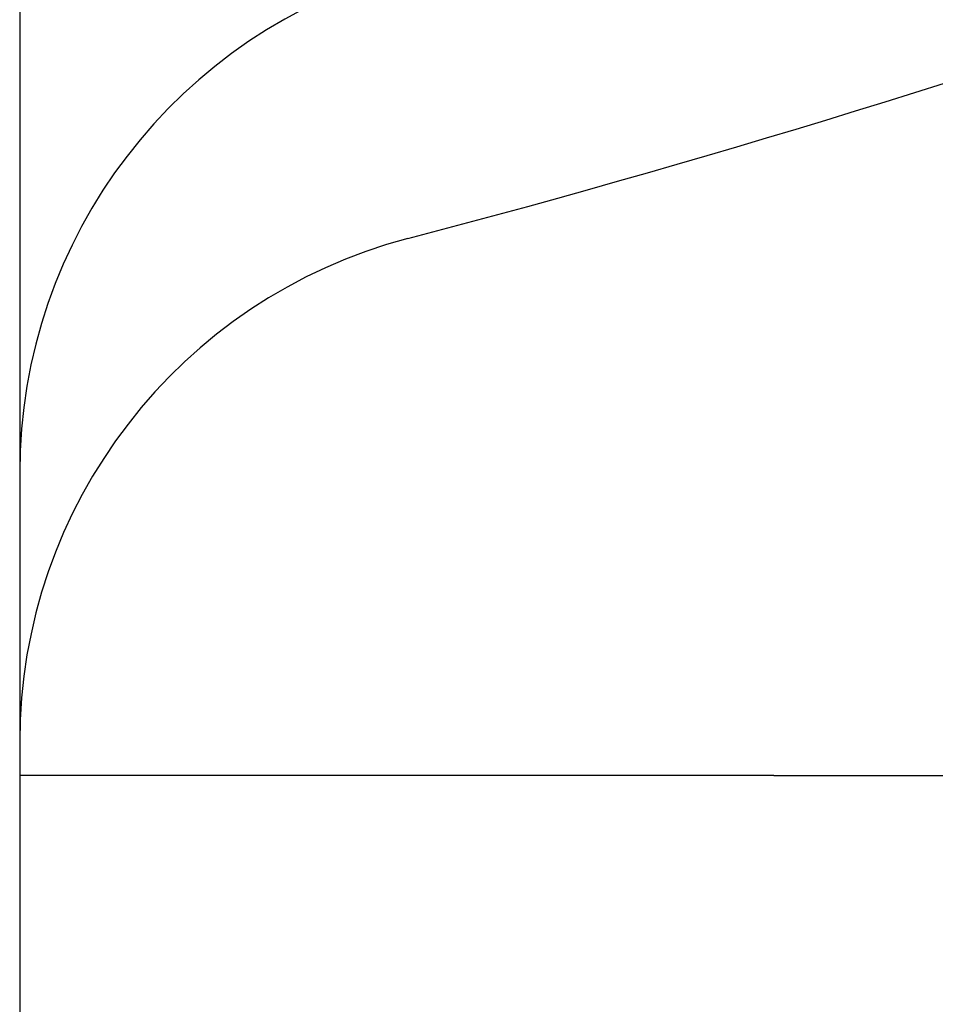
# Model space of a CAD drawing. Header units: millimetres. Extents: x 0 to 1076, y 0 to 742.
# Tile 58 of 134: x 164 to 169.28, y 421.18 to 426.86. Entities that reach past the tile are written whole.
import ezdxf

# ---------------------------------------------------------------- set-up
doc = ezdxf.new("R2010")
doc.units = ezdxf.units.MM
doc.header["$LTSCALE"] = 0.454724
doc.layers.add('NoLayerName_001', color=7, linetype='Continuous')

msp = doc.modelspace()

# ---------------------------------------------------------------- linework, layer by layer
at = {"layer": 'NoLayerName_001', "color": 7, "linetype": 'Continuous', "lineweight": 25}
for p, q in [((164, 426.836921), (164, 407)), ((168.35, 422.499924), (164, 422.499924)), ((168.35, 422.499924), (191.306, 422.499924))]:
    msp.add_line(p, q, dxfattribs=at)
for centre, radius, start, end in [((150, 487.499924), 64, 284.69842429, 294.95302079), ((167, 426.836921), 3, 139.130791, 180), ((167, 424.24449), 3, 105.042887, 180), ((167, 422.692517), 3, 104.698424, 180)]:
    msp.add_arc(centre, radius, start, end, dxfattribs=at)

doc.saveas('drawing.dxf')
